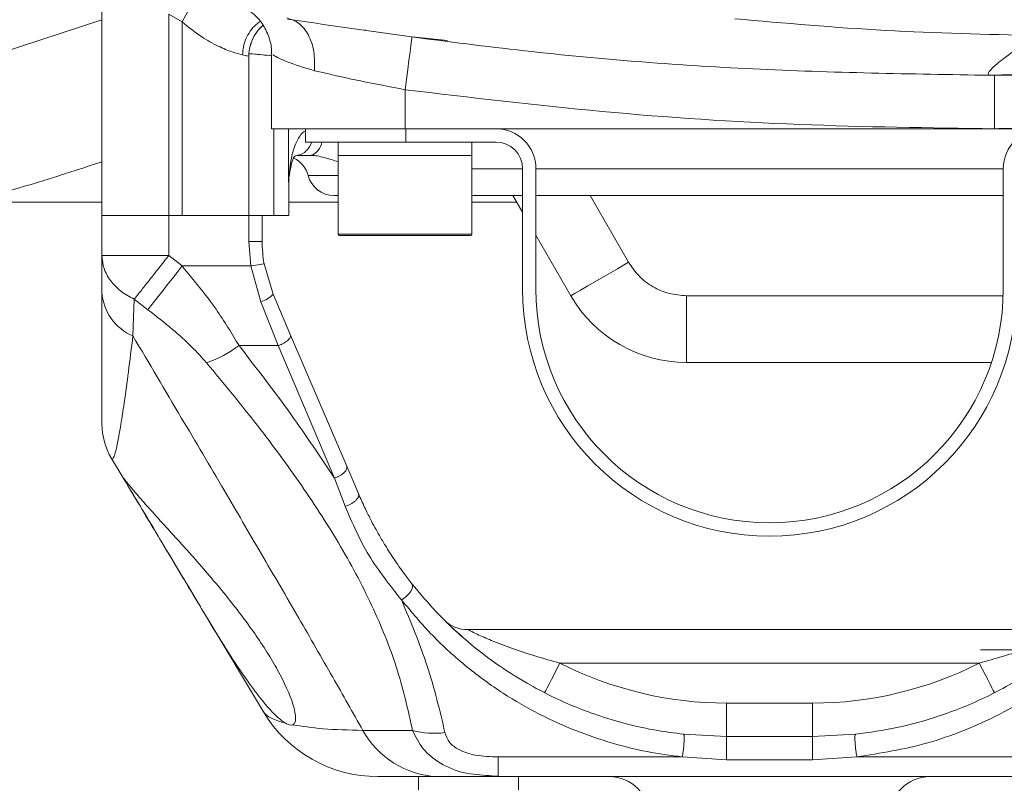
# Model space of a CAD drawing. Header units: millimetres. Extents: x 176 to 9387, y -11044 to -3322.
# Tile 7 of 256: x 3336 to 3410, y -8453 to -8395. Entities that reach past the tile are written whole.
import ezdxf

# ---------------------------------------------------------------- set-up
doc = ezdxf.new("R2010")
doc.units = ezdxf.units.MM
doc.header["$LTSCALE"] = 0.3175
for name, color, linetype, lineweight in [('1轮廓实线层', 7, 'Continuous', 18), ('7标注层', 4, 'Continuous', 13), ('sub', 1, 'Continuous', 18)]:
    doc.layers.add(name, color=color, linetype=linetype, lineweight=lineweight)
doc.styles.add('标准汉字', font='gbenor.shx', dxfattribs={"bigfont": 'gbcbig.shx'})
doc.dimstyles.new('M1：15', dxfattribs={"dimscale": 15, "dimtxt": 3.5, "dimasz": 2.5, "dimexe": 2, "dimexo": 0, "dimgap": 0.5, "dimtad": 1, "dimdec": 4, "dimdsep": 46, "dimtxsty": '标准汉字', "dimcen": 5, "dimdle": 5, "dimclrd": 1, "dimclre": 1, "dimclrt": 256, "dimadec": 4, "dimazin": 2, "dimtfac": 1, "dimtdec": 4, "dimtmove": 0, "dimatfit": 3, "dimfxl": 1, "dimtolj": 1, "dimarcsym": 0})

# ---------------------------------------------------------------- blocks, each defined once
blk = doc.blocks.new('*D25')
at = {"layer": '7标注层', "color": 1, "lineweight": -2, "ltscale": 20, "transparency": 16777216}
blk.add_line((2886.153, -8313.782), (2975.178, -8298.084), dxfattribs=at)
blk.add_arc((3286.97, -8243.107), 346.601, 196.20206, 353.79794, dxfattribs=at)
at = {"layer": '7标注层', "color": 1, "lineweight": 30, "ltscale": 20, "transparency": 16777216}
for points in [[(3625.301, -8280.214), (3637.783, -8280.89), (3633.57, -8243.107)], [(2948.047, -8341.234), (2960.222, -8338.401), (2945.634, -8303.293)]]:
    blk.add_solid(points, dxfattribs=at)
at = {"layer": 'Defpoints', "color": 0, "lineweight": 30, "ltscale": 20, "transparency": 16777216}
for p in [(3008.694, -8243.107), (4726.492, -8243.107), (2886.153, -8313.782), (1869.317, -8493.077), (3149.688, -8561.361)]:
    blk.add_point(p, dxfattribs=at)
at = {"layer": '7标注层', "ltscale": 20, "transparency": 16777216, "insert": (3314.236, -8554.767), "char_height": 52.5, "attachment_point": 5, "rotation": 5, "style": '标准汉字'}
blk.add_mtext('\\A1;167%%D', dxfattribs=at)

msp = doc.modelspace()

# ---------------------------------------------------------------- linework, layer by layer
at = {"layer": '1轮廓实线层', "ltscale": 20}
for p, q in [((3341.96951, -8410.10681), (3341.96951, -8389.49205)), ((3347.96951, -8395.61807), (3346.96951, -8395.03852)), ((3346.96951, -8410.10681), (3346.96951, -8395.03852)), ((3341.96951, -8395.45755), (3331.47501, -8398.8735)), ((3347.96951, -8395.61807), (3347.96951, -8410.10681)), ((3361.66951, -8396.18764), (3361.66951, -8396.23228)), ((3365.19582, -8396.72406), (3367.83975, -8397.01562)), ((3367.66951, -8396.99684), (3367.66951, -8396.99278)), ((3352.96951, -8410.10681), (3352.96951, -8398.1728)), ((3354.66951, -8398.08281), (3354.66951, -8403.60682)), ((3408.46175, -8399.60681), (3426.32919, -8399.12525)), ((3408.81506, -8399.60681), (3408.46175, -8399.60681)), ((3408.81506, -8399.60681), (3408.81506, -8403.60682)), ((3364.66951, -8400.68926), (3364.66951, -8403.60682)), ((3364.66951, -8403.60682), (3354.66951, -8403.60682)), ((3354.84451, -8403.60682), (3354.84451, -8410.10681)), ((3355.94467, -8407.60681), (3355.94467, -8403.60682)), ((3357.21951, -8403.60682), (3357.21951, -8404.60682)), ((3408.81506, -8403.60682), (3364.66951, -8403.60682)), ((3364.71951, -8403.60682), (3364.71951, -8404.60682)), ((3419.26951, -8403.60682), (3408.81506, -8403.60682)), ((3364.71951, -8404.60682), (3357.21951, -8404.60682)), ((3359.66951, -8404.60682), (3359.66951, -8405.60681)), ((3371.46951, -8404.60682), (3364.71951, -8404.60682)), ((3369.66951, -8405.60681), (3369.66951, -8404.60682)), ((3357.78345, -8405.57464), (3357.88234, -8405.6229)), ((3356.58736, -8405.60681), (3357.61451, -8405.60681)), ((3359.66951, -8405.60681), (3359.66951, -8411.50682)), ((3366.33891, -8405.60681), (3359.66951, -8405.60681)), ((3361.93479, -8405.60681), (3359.66951, -8405.60681)), ((3369.66951, -8405.60681), (3361.93479, -8405.60681)), ((3369.66951, -8405.60681), (3366.33891, -8405.60681)), ((3369.66951, -8411.50682), (3369.66951, -8405.60681)), ((3369.66951, -8406.60681), (3373.46951, -8406.60681)), ((3373.46951, -8415.60681), (3373.46951, -8406.60681)), ((3374.46951, -8406.60681), (3374.46951, -8415.60681)), ((3374.46951, -8406.60681), (3409.46951, -8406.60681)), ((3409.46951, -8415.60681), (3409.46951, -8406.60681)), ((3355.94467, -8407.60681), (3355.94769, -8407.37419)), ((3355.96951, -8407.60681), (3355.94467, -8407.60681)), ((3355.96951, -8410.10681), (3355.96951, -8407.60681)), ((3341.96951, -8409.10681), (3332.60472, -8409.10681)), ((3359.66951, -8409.10681), (3355.96951, -8409.10681)), ((3369.66951, -8408.60682), (3373.46951, -8408.60682)), ((3373.04131, -8409.10681), (3369.66951, -8409.10681)), ((3373.46951, -8409.84848), (3372.75263, -8408.60682)), ((3374.46951, -8408.60682), (3409.46951, -8408.60682)), ((3381.41288, -8413.60681), (3378.52613, -8408.60682)), ((3341.96951, -8410.10681), (3346.96951, -8410.10681)), ((3341.96951, -8413.10269), (3341.96951, -8410.10681)), ((3346.96951, -8410.10681), (3347.96951, -8410.10681)), ((3346.96951, -8413.10269), (3346.96951, -8410.10681)), ((3346.96951, -8410.10681), (3352.96951, -8410.10681)), ((3352.96951, -8412.05424), (3352.96951, -8410.10681)), ((3353.96951, -8410.10681), (3352.96951, -8410.10681)), ((3354.84451, -8410.10681), (3353.96951, -8410.10681)), ((3353.96951, -8412.05424), (3353.96951, -8410.10681)), ((3354.84451, -8410.10681), (3355.96951, -8410.10681)), ((3353.12301, -8413.88551), (3352.96951, -8412.05424)), ((3352.96951, -8412.05424), (3353.96951, -8412.05424)), ((3359.66951, -8411.50682), (3369.66951, -8411.50682)), ((3359.76951, -8411.60682), (3369.56951, -8411.60682)), ((3377.08276, -8416.10681), (3374.46951, -8411.58054)), ((3341.96951, -8413.10269), (3343.43398, -8413.10269)), ((3341.96951, -8415.84547), (3341.96951, -8413.10269)), ((3343.43398, -8413.10269), (3346.96951, -8413.10269)), ((3347.96594, -8413.88551), (3346.96951, -8413.10269)), ((3347.96594, -8413.88551), (3353.12301, -8413.88551)), ((3353.85892, -8416.56605), (3353.12301, -8413.88551)), ((3354.77806, -8415.99343), (3354.10906, -8413.71903)), ((3341.96951, -8415.84547), (3341.96951, -8425.7219)), ((3344.28686, -8419.11736), (3344.38364, -8416.37457)), ((3345.41101, -8417.15738), (3344.38364, -8416.37457)), ((3355.17107, -8419.84645), (3353.85892, -8416.56605)), ((3356.09022, -8419.05514), (3354.77806, -8415.99343)), ((3385.74301, -8421.10682), (3385.74301, -8416.10681)), ((3385.74301, -8416.10681), (3409.46237, -8416.10681)), ((3356.09022, -8419.05514), (3360.29806, -8428.87344)), ((3352.23739, -8419.84645), (3355.17107, -8419.84645)), ((3359.37892, -8429.76393), (3355.17107, -8419.84645)), ((3408.58276, -8421.10682), (3385.74301, -8421.10682)), ((3342.68205, -8428.29438), (3343.47264, -8429.61204)), ((3361.17705, -8430.92439), (3360.29806, -8428.87344)), ((3360.17681, -8431.86993), (3359.37892, -8429.76393)), ((3349.91109, -8440.34277), (3354.05648, -8447.25177)), ((3369.36068, -8441.10681), (3414.57835, -8441.10681)), ((3410.76951, -8442.60679), (3407.76951, -8442.60679)), ((3407.67762, -8443.60681), (3376.2614, -8443.60681)), ((3388.75139, -8446.60682), (3388.75139, -8449.10682)), ((3388.75139, -8446.60682), (3395.18763, -8446.60682)), ((3395.18763, -8446.60682), (3395.18763, -8449.10682)), ((3361.51127, -8448.65059), (3365.22758, -8448.65059)), ((3388.75139, -8449.10682), (3385.53262, -8448.93363)), ((3398.4064, -8448.93363), (3395.18763, -8449.10682)), ((3388.75139, -8450.85681), (3388.75139, -8449.10682)), ((3395.18763, -8449.10682), (3388.75139, -8449.10682)), ((3395.18763, -8449.10682), (3395.18763, -8450.85681)), ((3371.63121, -8450.63313), (3385.42533, -8450.63313)), ((3371.63121, -8452.10682), (3371.63121, -8450.63313)), ((3388.75139, -8450.85681), (3385.42533, -8450.63313)), ((3395.18763, -8450.85681), (3388.75139, -8450.85681)), ((3398.51369, -8450.63313), (3395.18763, -8450.85681)), ((3398.51369, -8450.63313), (3412.30781, -8450.63313)), ((3371.63121, -8452.10682), (3370.94249, -8452.02856)), ((3365.66951, -8452.10682), (3365.66951, -8453.10681)), ((3367.04175, -8452.10682), (3371.63121, -8452.10682)), ((3371.32551, -8452.07209), (3371.67684, -8452.08441)), ((3412.30781, -8452.10682), (3371.63121, -8452.10682)), ((3373.16951, -8452.10682), (3373.16951, -8453.10681))]:
    msp.add_line(p, q, dxfattribs=at)
at = {"layer": '1轮廓实线层', "lineweight": 0, "ltscale": 20}
for points in [[(3347.96951, -8395.61807), (3348.25144, -8395.10213), (3348.52244, -8394.60622), (3348.77199, -8394.14954), (3348.99042, -8393.74982), (3349.16925, -8393.42256), (3349.30156, -8393.18045), (3349.3182, -8393.14999)], [(3365.19582, -8396.72406), (3365.18609, -8396.79735), (3365.15641, -8397.021), (3365.10791, -8397.38639), (3365.04247, -8397.87941), (3364.96262, -8398.48098), (3364.87145, -8399.1679), (3364.77247, -8399.9136), (3364.66951, -8400.68926)], [(3377.08276, -8416.10681), (3377.16596, -8416.05878), (3377.41237, -8415.91652), (3377.81252, -8415.68549), (3378.35102, -8415.37458), (3379.0072, -8414.99575), (3379.75581, -8414.56352), (3380.56812, -8414.09454), (3381.41288, -8413.60681)], [(3345.41101, -8417.15738), (3345.63964, -8416.86461), (3345.9031, -8416.52721), (3346.19745, -8416.15026), (3346.51829, -8415.73939), (3346.86079, -8415.30077), (3347.21985, -8414.84095), (3347.59008, -8414.36683), (3347.96594, -8413.88551)], [(3354.10906, -8413.71903), (3354.09011, -8413.72222), (3354.034, -8413.7317), (3353.94288, -8413.74709), (3353.82025, -8413.76779), (3353.67083, -8413.79302), (3353.50036, -8413.8218), (3353.31538, -8413.85302), (3353.12301, -8413.88551)], [(3364.39428, -8438.87078), (3364.5971, -8438.74899), (3364.78802, -8438.59987), (3364.95583, -8438.43216), (3365.09067, -8438.2557), (3365.18465, -8438.08085), (3365.23225, -8437.91788), (3365.23066, -8437.77633), (3365.18, -8437.66454)], [(3375.12594, -8445.83409), (3375.14776, -8445.79129), (3375.21238, -8445.66454), (3375.3173, -8445.45873), (3375.45851, -8445.18173), (3375.63058, -8444.84422), (3375.82688, -8444.45916), (3376.03988, -8444.04133), (3376.2614, -8443.60681)], [(3407.67762, -8443.60681), (3407.89914, -8444.04133), (3408.11214, -8444.45916), (3408.30844, -8444.84422), (3408.48051, -8445.18173), (3408.62172, -8445.45873), (3408.72664, -8445.66454), (3408.79126, -8445.79129), (3408.81308, -8445.83409)]]:
    msp.add_lwpolyline(points, dxfattribs=at)
for centre, radius, start, end in [((3355.97004, -8398.17342), 3.00074, 130.1372824, 148.5544498), ((3355.9691, -8398.17276), 2.99959, 150.8088685, 180.0006789), ((3371.46951, -8406.60682), 3, 0, 90), ((3412.46951, -8406.60682), 3, 90, 180), ((3356.36549, -8404.29304), 1.33237, 279.5854166, 346.3784736), ((3357.24809, -8404.47147), 1.19301, 287.8872821, 353.4853821), ((3371.46951, -8406.60682), 2, 0, 90), ((3286.96951, -8243.10682), 172, 285.945643, 288.6488613), ((3355.46951, -8407.60682), 2, 14.4775122, 64.0428061), ((3357.96951, -8407.60682), 2, 173.5854263, 180), ((3359.34249, -8406.60682), 2, 194.4775122, 270), ((3363.96951, -8412.05424), 10, 180, 189.5831609), ((3359.76951, -8411.50682), 0.1, 180, 270), ((3369.56951, -8411.50682), 0.1, 270, 0), ((3345.74485, -8415.62814), 3.78159, 183.2946308, 247.3221922), ((3391.96951, -8415.60682), 18.5, 180, 0), ((3391.96951, -8415.60682), 17.5, 180, 0), ((3353.4095, -8414.82068), 1.8023, 284.4395516, 319.4059965), ((3385.74301, -8411.10682), 10, 210, 270), ((3346.66198, -8412.22906), 9.43979, 289.4278973, 306.2015584), ((3346.96951, -8425.7219), 5, 180, 210.9637565), ((3369.36068, -8438.60682), 2.5, 225.1609973, 270), ((3388.75139, -8419.10682), 27.5, 242.987706, 270), ((3395.18763, -8419.10682), 27.5, 270, 297.012294), ((3362.63141, -8442.10682), 10, 210.9637565, 270), ((3367.39219, -8445.39317), 6.72279, 208.9819019, 267.0119943), ((3366.864, -8442.45784), 6.40531, 255.1980469, 277.0974845), ((3379.96951, -8455.10682), 3, 0, 90), ((3403.96951, -8455.10682), 3, 90, 180)]:
    msp.add_arc(centre, radius, start, end, dxfattribs=at)
at = {"layer": '1轮廓实线层', "ltscale": 20}
for points, knots in [([(3352.52435, -8394.47373), (3352.5474, -8394.48539), (3352.62629, -8394.52527), (3352.94049, -8394.70945), (3353.4763, -8395.1219), (3354.09891, -8395.85427), (3354.51982, -8396.81326), (3354.69953, -8397.5911), (3354.6555, -8397.99259), (3354.64714, -8398.06883)], [0, 0, 0, 0, 0.14020153, 0.47969469, 1.15607958, 2.15781598, 3.25903638, 4.2174045, 4.4420822, 4.4420822, 4.4420822, 4.4420822]), ([(3352.49917, -8398.08035), (3352.25839, -8398.0208), (3351.77766, -8397.9019), (3350.66071, -8397.44718), (3349.32979, -8396.71863), (3348.44749, -8396.00479), (3347.96951, -8395.61807)], [0, 0, 0, 0, 1.2035108, 2.4029138, 3.69211897, 5.21623184, 5.21623184, 5.21623184, 5.21623184]), ([(3353.81119, -8395.5855), (3353.70664, -8395.6563), (3353.42304, -8395.84834), (3353.05735, -8396.29495), (3352.74061, -8396.86859), (3352.54676, -8397.47518), (3352.51465, -8397.88344), (3352.49917, -8398.08035)], [0, 0, 0, 0, 0.39561739, 1.07311034, 1.73293581, 2.36044553, 2.9451305, 2.9451305, 2.9451305, 2.9451305]), ([(3353.02937, -8397.57654), (3353.08305, -8397.37495), (3353.19026, -8396.97231), (3353.49279, -8396.44582), (3353.79222, -8396.06832), (3353.98138, -8395.90897), (3354.03922, -8395.86024)], [0, 0, 0, 0, 0.59687387, 1.19213892, 1.7788943, 2.03730538, 2.03730538, 2.03730538, 2.03730538]), ([(3355.80964, -8395.32014), (3356.12686, -8395.42245), (3356.7613, -8395.62707), (3357.47207, -8396.55819), (3357.90865, -8397.81184), (3357.89163, -8398.78286), (3357.88312, -8399.26836)], [0, 0, 0, 0, 1.23887886, 2.47778567, 3.71668259, 4.95557202, 4.95557202, 4.95557202, 4.95557202]), ([(3355.86429, -8395.40865), (3361.58613, -8396.23807), (3373.16079, -8397.91591), (3390.72737, -8399.32194), (3402.55034, -8399.51186), (3408.46175, -8399.60681)], [0, 0, 0, 0, 17.3476696, 35.09240872, 52.83670173, 52.83670173, 52.83670173, 52.83670173]), ([(3389.3682, -8395.38299), (3393.10644, -8395.71118), (3400.49974, -8396.36027), (3408.19348, -8396.54451), (3411.99708, -8396.63559)], [0, 0, 0, 0, 11.46503764, 22.67498704, 22.67498704, 22.67498704, 22.67498704]), ([(3411.99708, -8396.63559), (3411.30462, -8397.09401), (3409.9197, -8398.01085), (3408.78791, -8398.91458), (3408.23329, -8399.50012), (3408.38557, -8399.57124), (3408.46175, -8399.60681)], [0, 0, 0, 0, 1.24882658, 2.49767316, 3.74733021, 4.99834147, 4.99834147, 4.99834147, 4.99834147]), ([(3352.96951, -8398.1728), (3352.94925, -8398.17305), (3352.90854, -8398.17356), (3352.63605, -8398.11152), (3352.49917, -8398.08035)], [0, 0, 0, 0, 0.239296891, 0.480820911, 0.480820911, 0.480820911, 0.480820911]), ([(3354.66951, -8398.14604), (3354.19279, -8398.09764), (3353.19088, -8397.99594), (3353.04564, -8397.99432), (3352.96951, -8397.99348)], [0, 0, 0, 0, 0.8125075, 1.7076114, 1.7076114, 1.7076114, 1.7076114]), ([(3357.88312, -8399.26836), (3357.14327, -8399.04577), (3355.66609, -8398.60136), (3354.67531, -8398.0356), (3354.77526, -8398.07199), (3354.80498, -8398.08281)], [0, 0, 0, 0, 1.4862435, 2.96737895, 3.5941218, 3.5941218, 3.5941218, 3.5941218]), ([(3364.66951, -8400.68926), (3363.53591, -8400.47101), (3361.269, -8400.03457), (3359.0544, -8399.54205), (3358.04483, -8399.30615), (3357.88312, -8399.26836)], [0, 0, 0, 0, 3.16583957, 6.33085082, 6.93449089, 6.93449089, 6.93449089, 6.93449089]), ([(3408.81506, -8399.60681), (3410.53719, -8399.60009), (3413.98104, -8399.58664), (3417.42364, -8399.49263), (3419.14475, -8399.44563)], [0, 0, 0, 0, 5.16641496, 10.33165047, 10.33165047, 10.33165047, 10.33165047]), ([(3408.81506, -8403.60682), (3403.94613, -8403.54303), (3394.13799, -8403.41454), (3379.40341, -8402.44618), (3369.58401, -8401.27528), (3364.66951, -8400.68926)], [0, 0, 0, 0, 14.61074636, 29.43237186, 44.28298017, 44.28298017, 44.28298017, 44.28298017]), ([(3357.21951, -8403.77562), (3357.20941, -8403.78011), (3356.94419, -8403.89805), (3356.52352, -8404.52002), (3356.08893, -8405.81862), (3355.99742, -8406.95289), (3355.94467, -8407.60681)], [0, 0, 0, 0, 0.03765994, 0.98906675, 2.35543585, 4.21558066, 4.21558066, 4.21558066, 4.21558066]), ([(3419.26951, -8403.44368), (3417.52764, -8403.49125), (3414.04345, -8403.58639), (3410.558, -8403.60001), (3408.81506, -8403.60682)], [0, 0, 0, 0, 5.22758653, 10.45644165, 10.45644165, 10.45644165, 10.45644165]), ([(3355.99652, -8407.1993), (3356.06163, -8406.73798), (3356.15258, -8406.09358), (3356.41037, -8405.6098), (3356.68924, -8405.5844), (3356.8142, -8405.57301)], [0, 0, 0, 0, 1.2043272, 1.68230814, 2.07036129, 2.07036129, 2.07036129, 2.07036129]), ([(3357.61451, -8405.60681), (3357.77591, -8405.61692), (3358.11472, -8405.63814), (3358.82348, -8405.81247), (3359.32871, -8405.97522), (3359.66951, -8406.085)], [0, 0, 0, 0, 0.4842434, 1.01656687, 2.1199143, 2.1199143, 2.1199143, 2.1199143]), ([(3359.66951, -8407.1068), (3359.42034, -8407.1068), (3358.55907, -8407.10681), (3357.65799, -8407.1068), (3357.49, -8407.10681), (3357.406, -8407.10682)], [0, 0, 0, 0, 0.38280411, 1.32316497, 2.26350874, 2.26350874, 2.26350874, 2.26350874]), ([(3359.66951, -8408.60682), (3359.65641, -8408.60682), (3359.36172, -8408.60682), (3359.35189, -8408.60682), (3359.34249, -8408.60682)], [0, 0, 0, 0, 0.014536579, 0.327020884, 0.327020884, 0.327020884, 0.327020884]), ([(3344.38364, -8416.37457), (3344.03913, -8416.18795), (3343.33846, -8415.80839), (3342.57096, -8414.99983), (3342.06278, -8414.07946), (3342.00025, -8413.42464), (3341.96951, -8413.10269)], [0, 0, 0, 0, 1.06595071, 2.16801705, 3.27011845, 4.33605593, 4.33605593, 4.33605593, 4.33605593]), ([(3344.38364, -8416.37457), (3344.53682, -8416.18074), (3344.84799, -8415.78703), (3345.48808, -8414.97712), (3346.2085, -8414.06559), (3346.71845, -8413.42035), (3346.96951, -8413.10269)], [0, 0, 0, 0, 1.02655307, 2.0851902, 3.14378225, 4.17036249, 4.17036249, 4.17036249, 4.17036249]), ([(3381.41288, -8413.60681), (3381.65502, -8413.96237), (3382.14782, -8414.68602), (3383.21689, -8415.48219), (3384.44093, -8416.00994), (3385.31403, -8416.07489), (3385.74301, -8416.10681)], [0, 0, 0, 0, 1.29646721, 2.6386556, 3.98084773, 5.27730077, 5.27730077, 5.27730077, 5.27730077]), ([(3347.96594, -8413.88551), (3348.85106, -8414.95405), (3350.45145, -8416.88608), (3351.68574, -8418.93204), (3352.23739, -8419.84645)], [0, 0, 0, 0, 4.06707849, 7.35366867, 7.35366867, 7.35366867, 7.35366867]), ([(3349.80185, -8421.13136), (3349.44441, -8420.7356), (3348.65934, -8419.86636), (3347.17316, -8418.53254), (3346.03159, -8417.64168), (3345.41101, -8417.15738)], [0, 0, 0, 0, 1.6393137, 3.60058291, 5.93673836, 5.93673836, 5.93673836, 5.93673836]), ([(3342.68205, -8428.29438), (3342.71286, -8428.31682), (3342.77854, -8428.36466), (3342.86972, -8428.15511), (3342.93932, -8427.93592), (3342.97848, -8427.79707), (3343.02282, -8427.6228), (3343.07262, -8427.40804), (3343.1281, -8427.14801), (3343.2183, -8426.69337), (3343.33432, -8426.04079), (3343.44741, -8425.33857), (3343.51953, -8424.87027), (3343.55836, -8424.6133), (3343.59192, -8424.38768), (3343.6201, -8424.19574), (3343.73588, -8423.39747), (3343.95353, -8421.81098), (3344.17313, -8420.03643), (3344.28686, -8419.11736)], [0, 0, 0, 0, 0.84224417, 1.79530234, 2.03332582, 2.2990555, 2.59234961, 2.91300308, 3.26086018, 3.63581237, 4.56412388, 5.30083576, 5.54247635, 5.75398352, 5.93544827, 6.08690895, 6.20846862, 7.79711455, 9.50383042, 9.50383042, 9.50383042, 9.50383042]), ([(3344.28686, -8419.11736), (3345.49574, -8421.15827), (3347.77715, -8425.00989), (3350.97938, -8430.4413), (3353.91629, -8435.44519), (3356.63315, -8440.11063), (3359.18158, -8444.52489), (3360.7615, -8447.3228), (3361.51127, -8448.65059)], [0, 0, 0, 0, 7.08335095, 13.36779537, 18.85346032, 24.45584309, 29.57041138, 34.18981787, 34.18981787, 34.18981787, 34.18981787]), ([(3355.17107, -8419.84645), (3355.23255, -8419.82275), (3355.35998, -8419.77363), (3355.54881, -8419.67917), (3355.72892, -8419.57014), (3355.88496, -8419.45175), (3356.0041, -8419.33324), (3356.07772, -8419.2238), (3356.10903, -8419.12877), (3356.09634, -8419.0791), (3356.09022, -8419.05514)], [0, 0, 0, 0, 0.14868018, 0.30822024, 0.47591363, 0.6480086, 0.82011212, 0.9878113, 1.14734905, 1.29599684, 1.29599684, 1.29599684, 1.29599684]), ([(3359.37892, -8429.76393), (3358.31487, -8428.16481), (3356.09891, -8424.83452), (3353.55814, -8421.55252), (3352.23739, -8419.84645)], [0, 0, 0, 0, 5.87206506, 12.22904856, 12.22904856, 12.22904856, 12.22904856]), ([(3365.22758, -8448.65059), (3364.90004, -8447.17277), (3364.24468, -8444.21583), (3362.39671, -8439.56306), (3359.94592, -8434.90527), (3356.98263, -8430.31894), (3353.60673, -8425.72671), (3351.10114, -8422.70058), (3349.80185, -8421.13136)], [0, 0, 0, 0, 5.29545457, 10.59561233, 15.94253267, 21.21192389, 26.37589487, 31.93794873, 31.93794873, 31.93794873, 31.93794873]), ([(3360.29806, -8428.87344), (3360.30666, -8428.9031), (3360.32454, -8428.96486), (3360.30073, -8429.07842), (3360.23306, -8429.20668), (3360.11655, -8429.34289), (3359.95902, -8429.47593), (3359.77353, -8429.59476), (3359.57678, -8429.69374), (3359.44334, -8429.74108), (3359.37892, -8429.76393)], [0, 0, 0, 0, 0.15567823, 0.32408622, 0.50265166, 0.68735541, 0.87338166, 1.05564942, 1.22967922, 1.39214027, 1.39214027, 1.39214027, 1.39214027]), ([(3343.47264, -8429.61204), (3343.53526, -8429.69953), (3343.66826, -8429.88538), (3344.40487, -8430.78398), (3345.35856, -8431.86628), (3346.79855, -8433.46184), (3348.84047, -8435.68591), (3351.25393, -8438.50456), (3353.45845, -8441.38174), (3355.22313, -8444.18758), (3356.25722, -8446.41269), (3356.51161, -8447.63589), (3356.43702, -8448.09701), (3356.31035, -8448.186), (3356.24837, -8448.22954)], [0, 0, 0, 0, 1.36690826, 2.9036962, 4.30043064, 5.80451735, 8.61464607, 11.59277075, 14.51154765, 17.35423435, 20.25079574, 21.81224845, 22.50048258, 23.15984138, 23.15984138, 23.15984138, 23.15984138]), ([(3343.47264, -8429.61204), (3343.48498, -8429.6326), (3343.51071, -8429.67549), (3343.89994, -8430.32421), (3344.49425, -8431.31471), (3345.63693, -8433.21917), (3347.46664, -8436.26869), (3349.063, -8438.92929), (3349.91109, -8440.34277)], [0, 0, 0, 0, 1.05220908, 2.19517754, 3.50151154, 5.00241028, 8.5234185, 12.51407848, 12.51407848, 12.51407848, 12.51407848]), ([(3343.82491, -8430.18768), (3344.71011, -8431.65807), (3346.553, -8434.71927), (3348.3846, -8437.78845), (3349.33642, -8439.38339)], [0, 0, 0, 0, 5.14963665, 10.72093094, 10.72093094, 10.72093094, 10.72093094]), ([(3360.17681, -8431.86993), (3360.24296, -8431.85043), (3360.38093, -8431.80975), (3360.59036, -8431.71494), (3360.79312, -8431.59408), (3360.96944, -8431.45222), (3361.10204, -8431.30206), (3361.1798, -8431.15772), (3361.20723, -8431.02866), (3361.18683, -8430.95818), (3361.17705, -8430.92439)], [0, 0, 0, 0, 0.17059649, 0.35583662, 0.55230419, 0.75492742, 0.95752989, 1.15400746, 1.33924433, 1.50981915, 1.50981915, 1.50981915, 1.50981915]), ([(3365.18, -8437.66454), (3364.98401, -8437.41072), (3364.52159, -8436.81183), (3363.85561, -8435.8608), (3363.24432, -8434.91047), (3362.77525, -8434.1215), (3362.40335, -8433.45765), (3362.1117, -8432.90712), (3361.85634, -8432.40072), (3361.55077, -8431.77208), (3361.32918, -8431.26945), (3361.17705, -8430.92439)], [0, 0, 0, 0, 0.96200234, 2.26983941, 3.46437449, 4.33632026, 5.01950649, 5.75080049, 6.21090351, 6.72869916, 7.86265055, 7.86265055, 7.86265055, 7.86265055]), ([(3364.39428, -8438.87078), (3363.53262, -8437.78999), (3361.80014, -8435.61691), (3360.71983, -8433.12332), (3360.17681, -8431.86993)], [0, 0, 0, 0, 4.10064192, 8.24490767, 8.24490767, 8.24490767, 8.24490767]), ([(3385.53262, -8448.93363), (3384.84362, -8448.84516), (3383.44421, -8448.66545), (3381.37047, -8448.20898), (3379.37667, -8447.62956), (3377.45975, -8446.92418), (3375.60966, -8446.10157), (3373.57502, -8445.02336), (3371.34721, -8443.60088), (3369.08349, -8441.81926), (3366.97939, -8439.82734), (3365.77981, -8438.38549), (3365.18, -8437.66454)], [0, 0, 0, 0, 1.92705404, 3.91395579, 5.96878158, 7.85337447, 9.84434258, 11.94531354, 14.76561302, 17.9264087, 20.91809324, 23.91001953, 23.91001953, 23.91001953, 23.91001953]), ([(3418.75905, -8437.66451), (3418.15926, -8438.38544), (3416.95971, -8439.82725), (3414.85569, -8441.81912), (3412.59204, -8443.60072), (3410.36423, -8445.02331), (3408.32956, -8446.10125), (3406.4796, -8446.92479), (3404.23888, -8447.74534), (3401.57439, -8448.49331), (3399.44529, -8448.78924), (3398.4064, -8448.93363)], [0, 0, 0, 0, 2.99269573, 5.98522646, 9.14681112, 11.96804094, 14.0695799, 16.06112152, 17.94632576, 21.0022479, 23.91434654, 23.91434654, 23.91434654, 23.91434654]), ([(3367.65542, -8448.81407), (3367.26948, -8447.16646), (3366.50925, -8443.92097), (3365.09203, -8440.5369), (3364.39428, -8438.87078)], [0, 0, 0, 0, 5.33077771, 10.50072176, 10.50072176, 10.50072176, 10.50072176]), ([(3385.42533, -8450.63313), (3384.5446, -8450.51459), (3382.76384, -8450.27493), (3380.08984, -8449.60739), (3377.39392, -8448.68823), (3374.6506, -8447.44228), (3371.91401, -8445.86677), (3369.22502, -8443.89525), (3366.64916, -8441.57717), (3365.1531, -8439.78153), (3364.39428, -8438.87078)], [0, 0, 0, 0, 2.47597853, 5.00626671, 7.80635783, 10.70515269, 13.91357047, 17.34998889, 21.01284584, 24.78285098, 24.78285098, 24.78285098, 24.78285098]), ([(3419.54475, -8438.87075), (3418.77926, -8439.78685), (3417.27996, -8441.58116), (3414.7077, -8443.90285), (3412.01922, -8445.86484), (3409.28695, -8447.44605), (3406.54057, -8448.68361), (3403.04665, -8449.91008), (3400.28391, -8450.35076), (3398.51369, -8450.63313)], [0, 0, 0, 0, 3.79797041, 7.43881677, 10.87850468, 14.08779024, 16.98812923, 19.79017974, 24.78777446, 24.78777446, 24.78777446, 24.78777446]), ([(3355.71935, -8448.11248), (3355.53913, -8447.98928), (3355.16245, -8447.73176), (3354.55341, -8447.09911), (3353.96624, -8446.40832), (3353.40262, -8445.68345), (3352.54387, -8444.50114), (3351.37592, -8442.74929), (3350.45388, -8441.23536), (3349.96951, -8440.44006)], [0, 0, 0, 0, 1.01727838, 2.12633334, 2.94596366, 3.84398392, 4.82972172, 7.11692443, 9.64814503, 9.64814503, 9.64814503, 9.64814503]), ([(3367.59788, -8440.37955), (3367.63697, -8440.41809), (3367.71578, -8440.4958), (3368.21501, -8440.98784), (3368.71666, -8441.42814), (3368.9471, -8441.63041)], [0, 0, 0, 0, 0.63901058, 1.28862816, 1.84061659, 1.84061659, 1.84061659, 1.84061659]), ([(3369.36068, -8441.10681), (3369.36803, -8441.11048), (3369.38579, -8441.11933), (3369.59623, -8441.22336), (3370.16422, -8441.49556), (3371.24682, -8441.97278), (3373.30053, -8442.77602), (3375.06358, -8443.27071), (3376.2614, -8443.60681)], [0, 0, 0, 0, 0.26667046, 0.64364174, 1.37528949, 2.50336185, 4.05916882, 7.35618721, 7.35618721, 7.35618721, 7.35618721]), ([(3414.57835, -8441.10681), (3414.56556, -8441.11318), (3414.54417, -8441.12384), (3414.34793, -8441.22056), (3413.86284, -8441.45421), (3412.75858, -8441.94703), (3410.66624, -8442.76966), (3408.84791, -8443.279), (3407.67762, -8443.60681)], [0, 0, 0, 0, 0.35639792, 0.59595876, 1.27373743, 2.34734003, 4.13256091, 7.3565321, 7.3565321, 7.3565321, 7.3565321]), ([(3355.71935, -8448.11248), (3355.32292, -8447.99493), (3354.5005, -8447.75108), (3354.20799, -8447.42215), (3354.05648, -8447.25177)], [0, 0, 0, 0, 0.9348616, 1.93947409, 1.93947409, 1.93947409, 1.93947409]), ([(3356.24837, -8448.22954), (3356.17858, -8448.24341), (3356.03867, -8448.27123), (3355.82595, -8448.16548), (3355.71935, -8448.11248)], [0, 0, 0, 0, 0.284537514, 0.570411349, 0.570411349, 0.570411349, 0.570411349]), ([(3356.24837, -8448.22954), (3356.95146, -8448.34155), (3358.34115, -8448.56294), (3360.46295, -8448.6216), (3361.51127, -8448.65059)], [0, 0, 0, 0, 2.67662712, 5.29050569, 5.29050569, 5.29050569, 5.29050569]), ([(3370.94249, -8452.02856), (3370.33038, -8451.98904), (3369.0132, -8451.90401), (3367.32012, -8451.18964), (3365.93681, -8450.09958), (3365.46321, -8449.13199), (3365.22758, -8448.65059)], [0, 0, 0, 0, 1.69717058, 3.65206977, 5.40736132, 7.14536814, 7.14536814, 7.14536814, 7.14536814]), ([(3367.65542, -8448.81407), (3367.74412, -8449.06559), (3367.91921, -8449.56209), (3368.74638, -8450.18406), (3370.0337, -8450.58016), (3371.06289, -8450.61428), (3371.63121, -8450.63313)], [0, 0, 0, 0, 0.97969341, 1.93388945, 3.2054204, 4.77336139, 4.77336139, 4.77336139, 4.77336139]), ([(3385.42533, -8450.63313), (3385.43779, -8450.57085), (3385.46445, -8450.4376), (3385.50402, -8450.17414), (3385.54033, -8449.86606), (3385.56664, -8449.54727), (3385.57804, -8449.26862), (3385.57373, -8449.07001), (3385.55802, -8448.9554), (3385.54071, -8448.94057), (3385.53262, -8448.93363)], [0, 0, 0, 0, 0.18247205, 0.39042848, 0.61968213, 0.8612845, 1.10288739, 1.33214133, 1.54009417, 1.72257249, 1.72257249, 1.72257249, 1.72257249]), ([(3398.4064, -8448.93363), (3398.39831, -8448.94057), (3398.381, -8448.9554), (3398.36529, -8449.07001), (3398.36097, -8449.26862), (3398.37237, -8449.54727), (3398.39869, -8449.86606), (3398.435, -8450.17414), (3398.47457, -8450.4376), (3398.50123, -8450.57085), (3398.51369, -8450.63313)], [0, 0, 0, 0, 0.18247837, 0.39043126, 0.61968534, 0.86128829, 1.10289116, 1.33214487, 1.54010135, 1.72257345, 1.72257345, 1.72257345, 1.72257345]), ([(3362.63142, -8452.10682), (3362.69022, -8452.10682), (3362.80235, -8452.10682), (3363.74213, -8452.10682), (3365.10696, -8452.10682), (3366.40695, -8452.10682), (3367.04175, -8452.10682)], [0, 0, 0, 0, 1.24229747, 2.36904061, 3.41354907, 4.41033393, 4.41033393, 4.41033393, 4.41033393])]:
    msp.add_open_spline(points, degree=3, knots=knots, dxfattribs=at)
at = {"layer": 'sub', "color": 4, "ltscale": 20}
msp.add_arc((3286.96951, -8243.10682), 407, 190, 170, dxfattribs=at)

# ---------------------------------------------------------------- dimensions: what is measured, and where the dimension line sits
at = {"layer": '7标注层', "ltscale": 20}
dim = msp.add_angular_dim_2l(base=(3149.6879, -8561.36136), line1=((2886.15275, -8313.78162), (1869.3169, -8493.07722)), line2=((4726.49169, -8243.10682), (3008.69393, -8243.10682)), text='167%%D', dimstyle='M1：15', override={"dimtad": 1, "dimtih": 0, "dimtoh": 0, "dimsah": 1, "dimtzin": 8}, dxfattribs=at)
dim.commit()
dim.dimension.update_dxf_attribs({"geometry": '*D25', "text_midpoint": (3314.23626, -8554.76724)})

doc.saveas('drawing.dxf')
